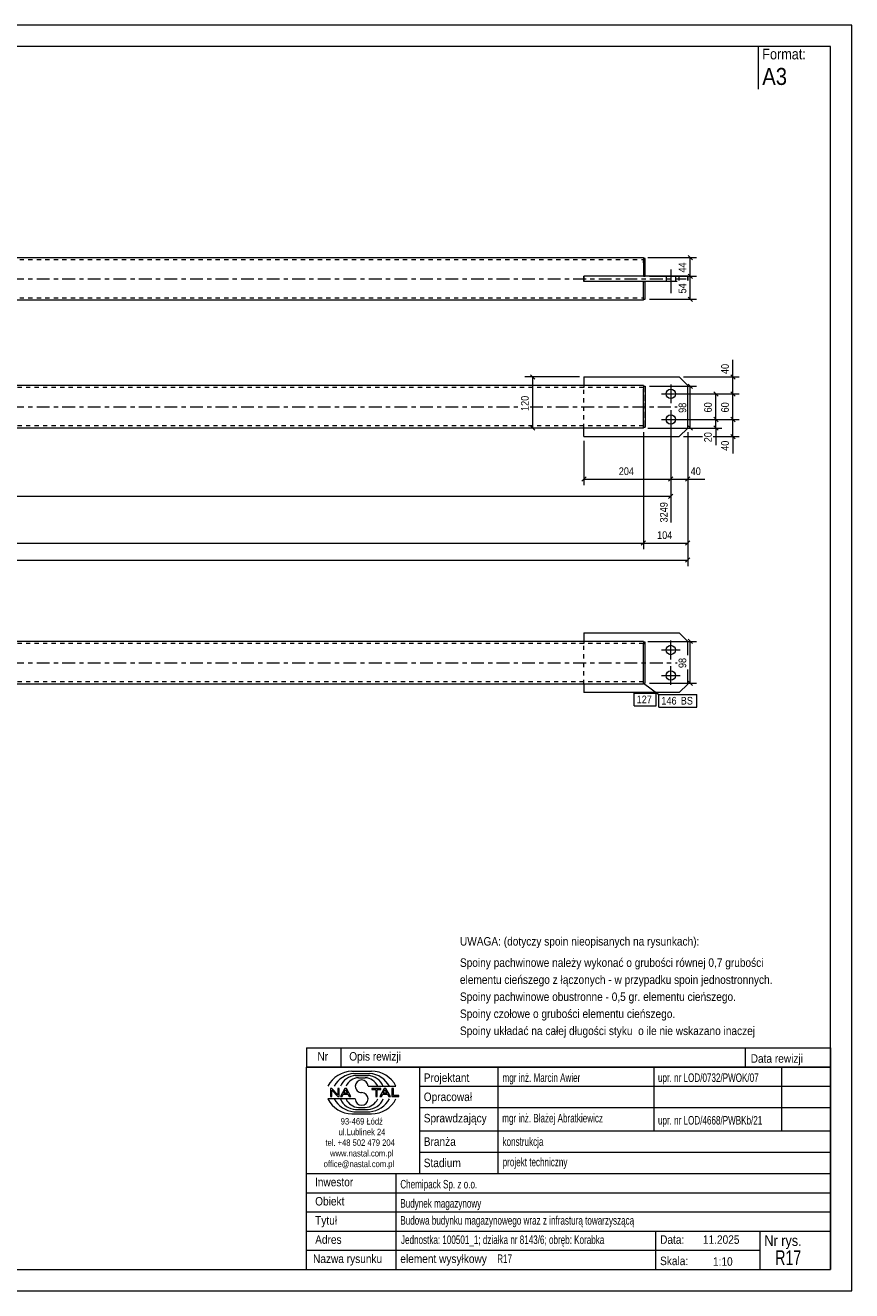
# Model space of a CAD drawing. Header units: millimetres. Extents: x 0 to 420, y 0 to 297.
# Tile 2 of 2: x 226 to 420, y 0 to 297. Entities that reach past the tile are written whole.
import ezdxf

# ---------------------------------------------------------------- set-up
doc = ezdxf.new("R2010")
doc.units = ezdxf.units.MM
for name, pattern in [('XKITLINE00', [0]), ('XKITLINE01', [4, 1, -1, 1, -1]), ('XKITLINE03', [6, 3, -1, 1, -1])]:
    doc.linetypes.add(name, pattern=pattern)
for name, color, linetype, lineweight in [('Arkusz rysunku', 3, 'Continuous', 0), ('Element', 2, 'Continuous', 0), ('Inny typ obiektu', 7, 'Continuous', 0), ('Wymiar', 4, 'Continuous', 0), ('Znak elementu', 2, 'Continuous', 0), ('Śruba', 3, 'Continuous', 0)]:
    doc.layers.add(name, color=color, linetype=linetype, lineweight=lineweight)
doc.styles.add('ARIAL', font='ARIAL.TTF')

msp = doc.modelspace()

# ---------------------------------------------------------------- linework, layer by layer
at = {"layer": 'Arkusz rysunku', "linetype": 'XKITLINE00', "lineweight": 0}
for p, q in [((420, 297), (0, 297)), ((420, 297), (415, 297)), ((420, 0), (420, 297)), ((415, 292), (5, 292)), ((415, 5), (415, 292)), ((5, 5), (415, 5)), ((0, 0), (420, 0))]:
    msp.add_line(p, q, dxfattribs=at)
at = {"layer": 'Element', "linetype": 'XKITLINE00', "lineweight": 0}
for p, q in [((52.62, 242.5), (371.1, 242.5)), ((371.1, 242.5), (371.1, 242.4)), ((371.1, 242.4), (371.1, 242.3)), ((371.1, 242.3), (371.1, 241.89)), ((371.5, 242.3), (371.1, 242.3)), ((371.1, 241.89), (371.1, 241.25)), ((371.1, 241.25), (371.1, 238.1)), ((371.5, 238.1), (371.5, 242.3)), ((381.5, 238.1), (357.1, 238.1)), ((357.1, 236.9), (357.1, 238.1)), ((379.5, 237.1), (379.5, 238.1)), ((381.5, 238.1), (381.5, 237.1)), ((378.98, 236.9), (357.1, 236.9)), ((371.1, 233.11), (371.1, 236.9)), ((371.5, 232.7), (371.5, 236.9)), ((371.1, 232.5), (52.62, 232.5)), ((371.1, 232.7), (371.1, 233.11)), ((371.1, 232.5), (371.1, 232.7)), ((371.1, 232.7), (371.5, 232.7)), ((357.1, 214.48), (357.1, 212.48)), ((357.1, 214.48), (379.5, 214.48)), ((379.5, 214.48), (381.5, 212.48)), ((371.1, 212.48), (52.62, 212.48)), ((371.1, 212.48), (371.1, 212.38)), ((371.1, 212.38), (371.1, 212.28)), ((371.1, 212.28), (371.1, 211.87)), ((371.1, 212.28), (371.5, 212.28)), ((371.1, 211.87), (371.1, 211.23)), ((371.1, 203.09), (371.1, 211.23)), ((371.5, 212.28), (371.5, 202.68)), ((381.5, 209.07), (381.5, 212.48)), ((381.5, 205.68), (381.5, 209.07)), ((381.5, 202.48), (381.5, 205.68)), ((371.1, 202.48), (52.62, 202.48)), ((357.1, 200.48), (357.1, 202.48)), ((371.1, 203.09), (371.1, 202.68)), ((371.1, 202.48), (371.1, 202.68)), ((371.1, 202.68), (371.5, 202.68)), ((379.5, 200.48), (381.5, 202.48)), ((357.1, 200.48), (379.5, 200.48)), ((371.1, 152.38), (52.62, 152.38)), ((357.1, 154.38), (357.1, 152.38)), ((357.1, 154.38), (379.5, 154.38)), ((371.1, 152.38), (371.1, 152.28)), ((371.1, 152.28), (371.1, 152.18)), ((371.1, 152.18), (371.1, 151.77)), ((371.5, 152.18), (371.1, 152.18)), ((371.1, 142.99), (371.1, 151.77)), ((371.5, 142.58), (371.5, 152.18)), ((379.5, 154.38), (381.5, 152.38)), ((381.5, 149.17), (381.5, 152.38)), ((381.5, 142.38), (381.5, 145.78)), ((371.1, 142.58), (371.1, 142.99)), ((371.1, 142.38), (371.1, 142.58)), ((371.1, 142.58), (371.5, 142.58)), ((371.1, 142.38), (52.62, 142.38)), ((357.1, 142.38), (357.1, 140.38)), ((379.5, 140.38), (357.1, 140.38)), ((381.5, 142.38), (379.5, 140.38))]:
    msp.add_line(p, q, dxfattribs=at)
at = {"layer": 'Element', "linetype": 'XKITLINE01', "lineweight": 0}
for p, q in [((52.62, 242), (371.1, 242)), ((371.1, 242.3), (371.1, 241.89)), ((371.1, 241.89), (371.1, 238.1)), ((371.1, 241.25), (371.1, 241.73)), ((371.1, 238.1), (357.1, 238.1)), ((357.1, 238.1), (357.1, 236.9)), ((357.1, 238.1), (357.1, 236.9)), ((371.1, 238.1), (371.5, 238.1)), ((379.5, 237.1), (379.5, 238.1)), ((381.5, 237.1), (381.5, 238.1)), ((371.1, 236.9), (357.1, 236.9)), ((371.1, 233.11), (371.1, 236.9)), ((371.1, 236.9), (371.5, 236.9)), ((52.62, 233), (371.1, 233)), ((371.1, 233.06), (371.1, 233.11)), ((371.1, 232.7), (371.1, 233.11)), ((371.1, 211.98), (52.62, 211.98)), ((357.1, 212.48), (357.1, 211.98)), ((357.1, 202.48), (357.1, 212.48)), ((371.1, 212.28), (371.1, 211.52)), ((371.1, 212.28), (371.1, 202.68)), ((371.1, 212.28), (371.5, 212.28)), ((371.1, 211.87), (371.1, 203.09)), ((371.1, 211.23), (371.1, 211.71)), ((371.5, 212.28), (371.5, 202.68)), ((371.1, 202.98), (52.62, 202.98)), ((357.1, 202.48), (357.1, 202.98)), ((371.1, 203.04), (371.1, 203.09)), ((371.1, 202.68), (371.1, 203.09)), ((371.1, 202.68), (371.5, 202.68)), ((371.1, 151.88), (52.62, 151.88)), ((357.1, 152.38), (357.1, 151.88)), ((357.1, 142.38), (357.1, 152.38)), ((371.1, 152.38), (371.1, 152.28)), ((371.1, 152.18), (371.1, 151.77)), ((371.1, 142.58), (371.1, 152.18)), ((371.1, 152.18), (371.5, 152.18)), ((371.1, 142.99), (371.1, 151.77)), ((371.5, 142.58), (371.5, 152.18)), ((371.1, 142.88), (52.62, 142.88)), ((357.1, 142.38), (357.1, 142.88)), ((371.1, 142.58), (371.1, 142.99)), ((371.1, 142.58), (371.5, 142.58)), ((357.1, 142.48), (357.1, 142.38)), ((357.1, 142.48), (357.1, 142.38)), ((371.1, 142.38), (371.1, 142.48))]:
    msp.add_line(p, q, dxfattribs=at)
at = {"layer": 'Element', "linetype": 'XKITLINE03', "lineweight": 0}
for p, q in [((42.62, 237.5), (381.1, 237.5)), ((42.62, 207.48), (341.98, 207.48)), ((344.5, 207.48), (378.98, 207.48)), ((42.62, 147.38), (378.98, 147.38))]:
    msp.add_line(p, q, dxfattribs=at)
at = {"layer": 'Inny typ obiektu', "linetype": 'XKITLINE00', "lineweight": 0}
for p, q in [((398, 292), (398, 282)), ((292, 57), (292, 52.5)), ((292, 57), (415, 57)), ((300, 57), (300, 52.5)), ((395, 57), (395, 52.5)), ((415, 57), (415, 52.5)), ((415, 52.5), (292, 52.5)), ((292, 5), (292, 52.5)), ((292, 52.5), (415, 52.5)), ((302.62, 51.49), (307.23, 51.5)), ((303.07, 50.99), (306.86, 51)), ((303.46, 50.49), (306.45, 50.49)), ((318.5, 52.5), (318.5, 27.5)), ((337, 27.5), (337, 52.5)), ((373.5, 52.5), (373.5, 37.5)), ((403.5, 52.5), (403.5, 37.5)), ((415, 52.5), (415, 5)), ((304.2, 49.98), (305.73, 49.99)), ((306.42, 47.99), (312.98, 47.99)), ((318.5, 48), (415, 48)), ((303.43, 45.01), (297, 45.01)), ((297.93, 47.44), (297.57, 47.44)), ((297.57, 47.44), (297.57, 45.56)), ((297.57, 45.56), (297.9, 45.56)), ((297.9, 47.04), (299.29, 45.56)), ((297.9, 45.56), (297.9, 47.04)), ((299.31, 45.96), (297.93, 47.44)), ((299.29, 45.56), (299.65, 45.56)), ((299.65, 47.44), (299.31, 47.44)), ((299.31, 47.44), (299.31, 45.96)), ((299.65, 45.56), (299.65, 47.44)), ((300.96, 47.44), (299.94, 45.56)), ((299.94, 45.56), (300.31, 45.56)), ((300.31, 45.56), (300.61, 46.13)), ((300.61, 46.13), (301.71, 46.13)), ((300.71, 46.33), (301.14, 47.24)), ((301.6, 46.33), (300.71, 46.33)), ((301.33, 47.44), (300.96, 47.44)), ((301.14, 47.24), (301.6, 46.33)), ((302.41, 45.56), (301.33, 47.44)), ((301.71, 46.13), (302.02, 45.56)), ((302.02, 45.56), (302.41, 45.56)), ((309.43, 47.44), (307.34, 47.44)), ((307.34, 47.44), (307.34, 47.22)), ((307.34, 47.22), (308.21, 47.22)), ((308.21, 47.22), (308.21, 45.56)), ((308.21, 45.56), (308.56, 45.56)), ((308.56, 45.56), (308.56, 47.22)), ((308.56, 47.22), (309.43, 47.22)), ((310.21, 47.44), (309.2, 45.56)), ((309.2, 45.56), (309.57, 45.56)), ((309.43, 47.22), (309.43, 47.44)), ((309.57, 45.56), (309.86, 46.13)), ((309.86, 46.13), (310.96, 46.13)), ((309.96, 46.33), (310.39, 47.24)), ((310.86, 46.33), (309.96, 46.33)), ((310.59, 47.44), (310.21, 47.44)), ((310.4, 47.24), (310.39, 47.24)), ((310.4, 47.24), (310.86, 46.33)), ((311.67, 45.56), (310.59, 47.44)), ((310.96, 46.13), (311.27, 45.56)), ((311.27, 45.56), (311.67, 45.56)), ((312.36, 47.44), (312.01, 47.44)), ((312.01, 47.44), (312.01, 45.56)), ((312.01, 45.56), (313.66, 45.56)), ((312.36, 45.78), (312.36, 47.44)), ((313.66, 45.78), (312.36, 45.78)), ((313.66, 45.56), (313.66, 45.78)), ((303.07, 42.01), (306.86, 42)), ((303.46, 42.51), (306.45, 42.51)), ((304.2, 43.02), (305.73, 43.01)), ((318.5, 43), (415, 43)), ((302.62, 41.51), (307.23, 41.5)), ((318.5, 37.5), (415, 37.5)), ((318.5, 32.5), (415, 32.5)), ((292, 27.5), (415, 27.5)), ((313, 5), (313, 27.5)), ((292, 23), (415, 23)), ((292, 18.5), (415, 18.5)), ((292, 14), (415, 14)), ((374, 5), (374, 14)), ((398.5, 5), (398.5, 14)), ((292, 9.5), (398.5, 9.5)), ((292, 5), (415, 5))]:
    msp.add_line(p, q, dxfattribs=at)
for centre, radius, start, end in [((302.72, 45.08), 6.42, 90.8317, 153.0136), ((303.67, 45), 6.02, 95.7347, 150.2266), ((306.22, 46.41), 4.08, 22.7023, 86.7527), ((306.24, 44.98), 6.04, 29.8256, 84.1252), ((307.25, 45.07), 6.43, 27.0191, 90.199), ((303.7, 46.42), 4.07, 93.3428, 157.3393), ((304.33, 46.6), 3.38, 92.229, 155.8008), ((304.92, 47.99), 1.49, 0.0741, 179.9259), ((304.92, 47.99), 1.49, 179.9259, 270), ((305.59, 46.6), 3.39, 24.2351, 87.5913), ((302.72, 47.92), 6.42, 206.9864, 269.1683), ((303.67, 48), 6.02, 209.7734, 264.2653), ((303.7, 46.58), 4.07, 202.6607, 266.6572), ((304.33, 46.4), 3.38, 204.1992, 267.771), ((304.92, 45.01), 1.49, 180.0741, 359.9259), ((304.92, 45), 1.49, 0.0741, 90), ((305.59, 46.4), 3.39, 272.4087, 335.7649), ((306.22, 46.59), 4.08, 273.2473, 337.2977), ((306.24, 48.02), 6.04, 275.8748, 330.1744), ((307.25, 47.93), 6.43, 269.801, 332.9809)]:
    msp.add_arc(centre, radius, start, end, dxfattribs=at)
at = {"layer": 'Wymiar', "linetype": 'XKITLINE00', "lineweight": 0}
for p, q in [((372.1, 242.5), (383.54, 242.5)), ((381.59, 243.01), (382.61, 241.99)), ((382.1, 238.1), (382.1, 242.5)), ((372.5, 238.1), (383.54, 238.1)), ((372.5, 238.1), (383.54, 238.1)), ((381.59, 238.61), (382.61, 237.59)), ((381.59, 238.61), (382.61, 237.59)), ((382.1, 232.7), (382.1, 238.1)), ((372.5, 232.7), (383.54, 232.7)), ((381.59, 233.21), (382.61, 232.19)), ((392.1, 214.48), (392.1, 218.5)), ((392.1, 214.48), (392.1, 218.5)), ((356.1, 214.48), (343.24, 214.48)), ((344.59, 214.99), (345.61, 213.97)), ((345.1, 202.48), (345.1, 214.48)), ((380.5, 214.48), (393.54, 214.48)), ((391.59, 214.99), (392.61, 213.97)), ((392.1, 210.48), (392.1, 214.48)), ((372.5, 212.28), (383.54, 212.28)), ((381.59, 212.79), (382.61, 211.77)), ((382.1, 202.48), (382.1, 212.28)), ((387.59, 210.99), (388.61, 209.97)), ((391.59, 210.99), (392.61, 209.97)), ((391.59, 210.99), (392.61, 209.97)), ((378.5, 210.48), (393.54, 210.48)), ((378.5, 210.48), (393.54, 210.48)), ((378.5, 210.48), (389.54, 210.48)), ((388.1, 204.48), (388.1, 210.48)), ((392.1, 204.48), (392.1, 210.48)), ((387.59, 204.99), (388.61, 203.97)), ((387.59, 204.99), (388.61, 203.97)), ((391.59, 204.99), (392.61, 203.97)), ((391.59, 204.99), (392.61, 203.97)), ((356.1, 202.48), (343.24, 202.48)), ((344.59, 202.99), (345.61, 201.97)), ((372.1, 202.48), (383.54, 202.48)), ((372.1, 202.48), (389.54, 202.48)), ((377.5, 203.48), (377.5, 180.32)), ((377.5, 203.48), (377.5, 189.04)), ((377.5, 203.48), (377.5, 189.04)), ((378.5, 204.48), (393.54, 204.48)), ((378.5, 204.48), (393.54, 204.48)), ((378.5, 204.48), (389.54, 204.48)), ((378.5, 204.48), (389.54, 204.48)), ((381.59, 202.99), (382.61, 201.97)), ((387.59, 202.99), (388.61, 201.97)), ((388.1, 202.48), (388.1, 204.48)), ((388.1, 202.48), (388.1, 198.46)), ((388.1, 202.48), (388.1, 198.46)), ((392.1, 200.48), (392.1, 204.48)), ((357.1, 199.48), (357.1, 189.04)), ((371.1, 201.48), (371.1, 174.04)), ((371.1, 201.48), (371.1, 174.04)), ((380.5, 200.48), (384.98, 200.48)), ((381.5, 201.48), (381.5, 170.04)), ((381.5, 201.48), (381.5, 174.04)), ((381.5, 201.48), (381.5, 189.04)), ((387.5, 200.48), (393.54, 200.48)), ((391.59, 200.99), (392.61, 199.97)), ((392.1, 200.48), (392.1, 196.46)), ((392.1, 200.48), (392.1, 196.46)), ((357.61, 190.99), (356.59, 189.97)), ((357.1, 190.48), (377.5, 190.48)), ((378.01, 190.99), (376.99, 189.97)), ((378.01, 190.99), (376.99, 189.97)), ((377.5, 190.48), (381.5, 190.48)), ((382.01, 190.99), (380.99, 189.97)), ((381.5, 190.48), (385.52, 190.48)), ((381.5, 190.48), (385.52, 190.48)), ((52.62, 186.48), (377.5, 186.48)), ((378.01, 186.99), (376.99, 185.97)), ((52.62, 175.48), (371.1, 175.48)), ((371.61, 175.99), (370.59, 174.97)), ((371.61, 175.99), (370.59, 174.97)), ((371.1, 175.48), (381.5, 175.48)), ((382.01, 175.99), (380.99, 174.97)), ((42.22, 171.48), (381.5, 171.48)), ((382.01, 171.99), (380.99, 170.97)), ((372.1, 152.38), (383.54, 152.38)), ((381.59, 152.89), (382.61, 151.87)), ((382.1, 142.58), (382.1, 152.38)), ((372.5, 142.58), (383.54, 142.58)), ((381.59, 143.09), (382.61, 142.07))]:
    msp.add_line(p, q, dxfattribs=at)
at = {"layer": 'Znak elementu', "linetype": 'XKITLINE00', "lineweight": 0}
for p, q in [((371.1, 142.58), (374.71, 139.97)), ((368.9, 140.28), (374.1, 140.28)), ((368.9, 137.28), (368.9, 140.28)), ((374.1, 137.28), (374.1, 140.28)), ((374.71, 139.97), (383.66, 139.97)), ((374.71, 136.97), (374.71, 139.97)), ((383.66, 136.97), (383.66, 139.97)), ((368.9, 137.28), (374.1, 137.28)), ((374.71, 136.97), (383.66, 136.97))]:
    msp.add_line(p, q, dxfattribs=at)
at = {"layer": 'Śruba', "linetype": 'XKITLINE00', "lineweight": 0}
for p, q in [((376.4, 238.1), (376.4, 236.9)), ((376.4, 238.1), (376.4, 236.9)), ((377.5, 239.65), (377.5, 234.15)), ((377.5, 239.65), (377.5, 234.15)), ((378.6, 238.1), (378.6, 236.9)), ((378.6, 238.1), (378.6, 236.9)), ((377.5, 212.68), (377.5, 208.28)), ((375.3, 210.48), (379.7, 210.48)), ((377.5, 206.68), (377.5, 202.28)), ((375.3, 204.48), (379.7, 204.48)), ((377.5, 148.18), (377.5, 152.58)), ((375.3, 150.38), (379.7, 150.38)), ((377.5, 142.18), (377.5, 146.58)), ((375.3, 144.38), (379.7, 144.38))]:
    msp.add_line(p, q, dxfattribs=at)
for centre in [(377.5, 210.48), (377.5, 204.48), (377.5, 150.38), (377.5, 144.38)]:
    msp.add_circle(centre, 1.1, dxfattribs=at)

# ---------------------------------------------------------------- texts
at = {"layer": 'Inny typ obiektu', "style": 'ARIAL'}
for s, height, width, p in [('Format:', 2.5, 0.85, (399, 289)), ('A3', 4, 0.85, (399, 283)), ('UWAGA: (dotyczy spoin nieopisanych na rysunkach):', 2, 0.85, (328, 81)), ('Spoiny pachwinowe należy wykonać o grubości równej 0,7 grubości', 2, 0.85, (328, 76)), ('elementu cieńszego z łączonych - w przypadku spoin jednostronnych.', 2, 0.85, (328, 72)), ('Spoiny pachwinowe obustronne - 0,5 gr. elementu cieńszego.', 2, 0.85, (328, 68)), ('Spoiny czołowe o grubości elementu cieńszego.', 2, 0.85, (328, 64)), ('Spoiny układać na całej długości styku  o ile nie wskazano inaczej', 2, 0.85, (328, 60)), ('Nr', 2, 0.85, (294.54, 54)), ('Opis rewizji', 2, 0.85, (302, 54)), ('Data rewizji', 2, 0.85, (396.28, 53.5)), ('Projektant', 2, 0.85, (319.5, 49)), ('mgr inż. Marcin Awier', 2, 0.68, (338, 49)), ('upr. nr LOD/0732/PWOK/07', 2, 0.68, (374.5, 49)), ('Opracował', 2, 0.85, (319.5, 44.5)), ('Sprawdzający', 2, 0.85, (319.5, 39.5)), ('mgr inż. Błażej Abratkiewicz', 2, 0.68, (337.94, 39.5)), ('93-469 Łódź', 1.5, 0.85, (300, 39)), ('upr. nr LOD/4668/PWBKb/21', 2, 0.68, (374.5, 39)), ('ul.Lublinek 24', 1.5, 0.85, (299.5, 36.5)), ('Branża', 2, 0.85, (319.5, 34)), ('konstrukcja', 2, 0.68, (338, 34)), ('tel. +48 502 479 204', 1.5, 0.85, (296.41, 34)), ('www.nastal.com.pl', 1.5, 0.85, (297.5, 31.5)), ('office@nastal.com.pl', 1.5, 0.85, (296, 29)), ('Stadium', 2, 0.85, (319.5, 29)), ('projekt techniczny', 2, 0.68, (338.04, 29.19)), ('Inwestor', 2, 0.85, (293.96, 24.5)), ('Chemipack Sp. z o.o.', 2, 0.68, (314, 24)), ('Obiekt', 2, 0.85, (294, 20)), ('Budynek magazynowy', 2, 0.68, (314, 19.5)), ('Tytuł', 2, 0.85, (294, 15.5)), ('Budowa budynku magazynowego wraz z infrasturą towarzyszącą', 2, 0.68, (314, 15.5)), ('Adres', 2, 0.85, (294, 11)), ('Jednostka: 100501_1; działka nr 8143/6; obręb: Korabka', 2, 0.68, (314.16, 10.96)), ('Data:', 2, 0.85, (375, 11)), ('11.2025', 2, 0.85, (385.06, 11)), ('Nr rys.', 2.5, 0.85, (399.5, 10.5)), ('R17', 3.5, 0.68, (402.04, 6)), ('Nazwa rysunku', 2, 0.85, (293.5, 6.5)), ('element wysyłkowy', 2, 0.85, (314, 6.5)), ('R17', 2, 0.68, (336.75, 6.5)), ('Skala:', 2, 0.85, (375, 6)), ('1:10', 2, 0.85, (387.42, 5.85))]:
    msp.add_text(s, height=height, dxfattribs=dict(at, width=width)).set_placement(p)
at = {"layer": 'Wymiar', "style": 'ARIAL', "width": 0.85}
for s, p in [('44', (381.14, 238.96)), ('54', (381.14, 234.06)), ('40', (391.14, 215.15)), ('120', (344.14, 206.48)), ('98', (381.14, 206.04)), ('60', (387.14, 206.14)), ('60', (391.14, 206.14)), ('20', (387.14, 199.13)), ('40', (391.14, 197.13)), ('3249', (376.78, 180.32)), ('98', (381.14, 146.14))]:
    msp.add_text(s, height=1.8, rotation=90.0002, dxfattribs=at).set_placement(p)
for s, p in [('204', (365.3, 191.44)), ('40', (382.18, 191.44)), ('104', (374.3, 176.44))]:
    msp.add_text(s, height=1.8, dxfattribs=at).set_placement(p)
at = {"layer": 'Znak elementu', "style": 'ARIAL', "width": 0.85}
for s, p in [('127', (369.5, 137.88)), ('146', (375.31, 137.57)), ('BS', (379.86, 137.57))]:
    msp.add_text(s, height=1.8, dxfattribs=at).set_placement(p)

doc.saveas('drawing.dxf')
